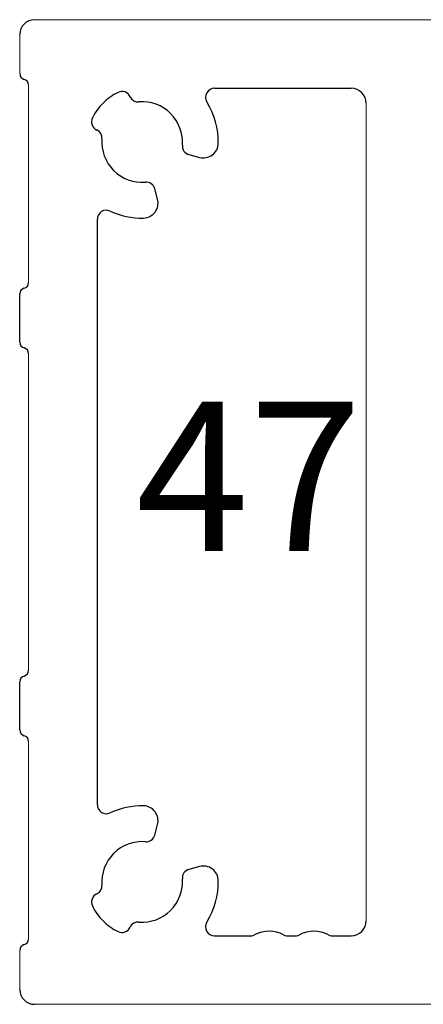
# Model space of a CAD drawing. Header units: millimetres. Extents: x -4223 to -3634, y -1019 to -603.
# Tile 18 of 26: x -3877 to -3863, y -674 to -641. Entities that reach past the tile are written whole.
import ezdxf

# ---------------------------------------------------------------- set-up
doc = ezdxf.new("R2010")
doc.units = ezdxf.units.MM
doc.layers.add('1', color=7, linetype='Continuous')
doc.layers.add('标注线', color=3, linetype='Continuous', lineweight=13)

# ---------------------------------------------------------------- blocks, each defined once
blk = doc.blocks.new('47')
at = {"layer": '1', "color": 245, "linetype": 'Continuous'}
for p, q in [((6033.794, -122.881), (6038.371, -122.881)), ((6032.938, -125.101), (6033.291, -125.195)), ((6031.885, -126.601), (6031.79, -126.248)), ((6029.87, -137.081), (6029.87, -127.266)), ((6027.27, -131.387), (6027.27, -129.774)), ((6029.87, -146.896), (6029.87, -137.081)), ((6027.27, -144.387), (6027.27, -142.774)), ((6031.79, -147.913), (6031.885, -147.56)), ((6033.291, -148.966), (6032.938, -149.061)), ((6033.792, -151.284), (6035.04, -151.284)), ((6036.202, -151.284), (6036.54, -151.284)), ((6037.702, -151.284), (6038.371, -151.284))]:
    blk.add_line(p, q, dxfattribs=at)
for centre, radius, start, end in [((6027.77, -121.081), 0.5, 90, 180), ((6027.47, -122.387), 0.2, 180, 255.5225), ((6027.37, -122.774), 0.2, 0, 75.5225), ((6031.37, -124.681), 1.85, 115.8428, 135), ((6030.695, -123.286), 0.3, 24.6106, 115.8428), ((6033.794, -123.181), 0.3, 90, 211.7569), ((6038.371, -123.381), 0.5, 0, 90), ((6031.37, -124.681), 1.85, 135, 154.1572), ((6031.24, -123.036), 0.3, 204.6106, 274.5243), ((6031.37, -124.681), 1.35, 355.4757, 94.5243), ((6031.37, -124.681), 2.55, 359.117, 31.7569), ((6029.975, -124.005), 0.3, 154.1572, 245.3894), ((6029.726, -124.55), 0.3, 355.4757, 65.3894), ((6031.37, -124.681), 1.35, 175.4757, 274.5243), ((6033.42, -124.712), 0.5, 255, 359.117), ((6033.015, -124.811), 0.3, 175.4757, 255), ((6031.501, -126.325), 0.3, 15, 94.5243), ((6031.402, -126.73), 0.5, 270.883, 15), ((6030.17, -127.266), 0.3, 65.0989, 180), ((6031.37, -124.681), 2.55, 245.0989, 270.883), ((6027.47, -129.774), 0.2, 104.4775, 180), ((6027.37, -129.387), 0.2, 284.4775, 0), ((6027.47, -131.387), 0.2, 180, 255.5225), ((6027.37, -131.774), 0.2, 0, 75.5225), ((6027.37, -142.387), 0.2, 284.4775, 0), ((6027.47, -142.774), 0.2, 104.4775, 180), ((6027.47, -144.387), 0.2, 180, 255.5225), ((6027.37, -144.774), 0.2, 0, 75.5225), ((6030.17, -146.896), 0.3, 180, 294.9011), ((6031.37, -149.481), 2.55, 89.117, 114.9011), ((6031.402, -147.431), 0.5, 345, 89.117), ((6031.37, -149.481), 1.35, 85.4757, 184.5243), ((6031.501, -147.836), 0.3, 265.4757, 345), ((6033.015, -149.35), 0.3, 105, 184.5243), ((6033.42, -149.449), 0.5, 0.883, 105), ((6031.37, -149.481), 1.35, 265.4757, 4.5243), ((6031.37, -149.481), 2.55, 328.1703, 0.883), ((6029.726, -149.611), 0.3, 294.6106, 4.5243), ((6029.975, -150.156), 0.3, 114.6106, 205.8428), ((6031.37, -149.481), 1.85, 205.8428, 225), ((6031.37, -149.481), 1.85, 225, 244.1572), ((6038.371, -150.784), 0.5, 270, 0), ((6030.695, -150.876), 0.3, 244.1572, 335.3894), ((6031.24, -151.125), 0.3, 85.4757, 155.3894), ((6033.792, -150.984), 0.3, 148.1703, 270), ((6035.621, -152.134), 1, 61.045, 118.955), ((6037.121, -152.134), 1, 61.045, 118.955), ((6027.37, -151.387), 0.2, 284.4775, 0), ((6035.04, -151.084), 0.2, 270, 298.955), ((6036.202, -151.084), 0.2, 241.045, 270), ((6036.54, -151.084), 0.2, 270, 298.955), ((6037.702, -151.084), 0.2, 241.045, 270), ((6027.47, -151.774), 0.2, 104.4775, 180), ((6027.77, -153.084), 0.5, 180, 270)]:
    blk.add_arc(centre, radius, start, end, dxfattribs=at)
at = {"layer": '标注线', "color": 245, "linetype": 'Continuous'}
for p, q in [((6071.476, -120.581), (6027.77, -120.581)), ((6027.27, -121.081), (6027.27, -122.387)), ((6027.57, -129.387), (6027.57, -122.774)), ((6038.871, -137.081), (6038.871, -123.381)), ((6027.57, -137.081), (6027.57, -131.774)), ((6027.57, -142.387), (6027.57, -137.081)), ((6038.871, -150.784), (6038.871, -137.081)), ((6027.57, -151.387), (6027.57, -144.774)), ((6027.27, -151.774), (6027.27, -153.084)), ((6049.52, -153.584), (6027.77, -153.584))]:
    blk.add_line(p, q, dxfattribs=at)
at = {"color": 245, "ltscale": 0.1, "insert": (6031.159, -133.389), "char_height": 5, "attachment_point": 1}
blk.add_mtext_dynamic_manual_height_columns('47', width=5.79852, gutter_width=12.5, heights=[0], dxfattribs=at)

msp = doc.modelspace()

# ---------------------------------------------------------------- block references
msp.add_blockref('47', (-9904.275, -520.413))

doc.saveas('drawing.dxf')
